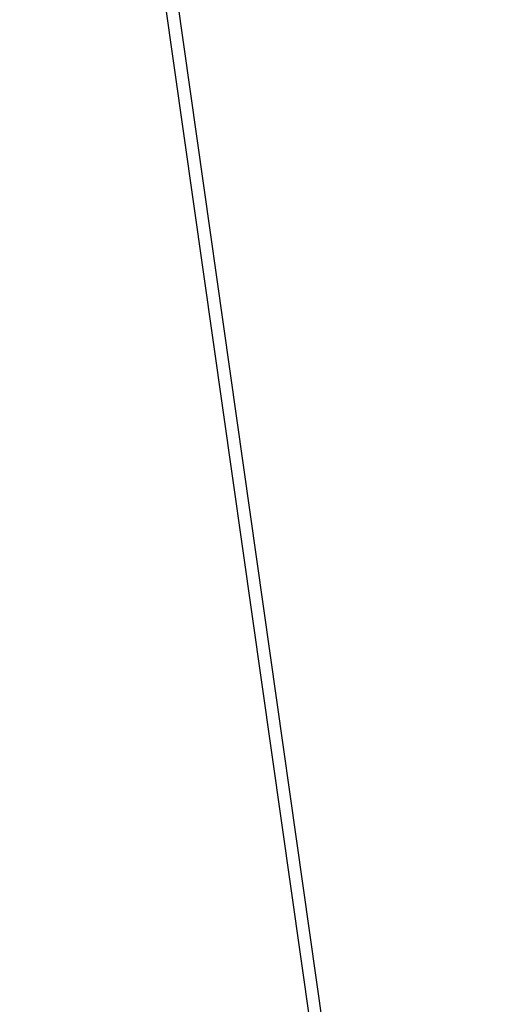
# Model space of a CAD drawing. Extents: x 446457 to 447032, y 444506 to 445688.
# Tile 11 of 43: x 446457 to 446656, y 444802 to 445204. Entities that reach past the tile are written whole.
import ezdxf

# ---------------------------------------------------------------- set-up
doc = ezdxf.new("R2010")
doc.units = 0
doc.header["$LTSCALE"] = 2
doc.header["$MEASUREMENT"] = 0
doc.linetypes.add('AUSGEZOGEN', pattern=[0])
doc.layers.get('0').update_dxf_attribs({"linetype": 'AUSGEZOGEN'})
for name, color, linetype in [('FBR', 8, 'CONTINUOUS'), ('Planeinteilung', 6, 'CONTINUOUS'), ('RAHMEN', 250, 'AUSGEZOGEN')]:
    doc.layers.add(name, color=color, linetype=linetype)

# ---------------------------------------------------------------- blocks, each defined once
blk = doc.blocks.new('1135420')
blk.add_line((0, 0), (1135, 0))
at = {"layer": 'RAHMEN'}
blk.add_line((25, 5), (950, 5), dxfattribs=at)

msp = doc.modelspace()

# ---------------------------------------------------------------- linework, layer by layer
at = {"layer": 'FBR'}
for points in [[(446724.22, 445227.7, 0.000352), (446727.61, 445203.66, 0.000005), (446731.55, 445175.83, 0.000006), (446734.44, 445155.44, 0.000005), (446738.34, 445127.87, 0.000006), (446741.35, 445106.67, 0.000262), (446744.9, 445081.67, -0.000165), (446748.46, 445056.66, -0.000317), (446752.37, 445028.97, 0.000384), (446755.61, 445006.07, 0.000054), (446757.26, 444994.45, -0.000066), (446758.92, 444982.82, -0.00003), (446762.61, 444956.82, -0.000033), (446765.93, 444933.46, -0.000136), (446769.38, 444909.08, 0.000143), (446772.83, 444884.7, 0.000117), (446776.4, 444859.65, -0.00009), (446779.96, 444834.59, -0.000035), (446781.73, 444822.09, -0.000036), (446783.44, 444810.04, -0.000285), (446784.88, 444799.82, 0.000197), (446786.97, 444785, 0.000526)], [(446702.65, 445379.85, -0.000012), (446706.64, 445351.68, -0.000142)], [(446721.37, 445277.64, -0.000013), (446726.04, 445244.73, -0.000025), (446728.41, 445227.99, -0.000188), (446731.78, 445204.22, 0.000116), (446735.14, 445180.44, 0.000098), (446738.6, 445156, -0.000125), (446742.07, 445131.57, -0.00007), (446745.54, 445107, 0.000053), (446749.01, 445082.43, 0.000033), (446753.82, 445048.45, 0.00007), (446756.1, 445032.39, 0.000049), (446757.1, 445025.34, 0.000008), (446763.02, 444983.7, 0.000035), (446769.86, 444935.6, 0.000241), (446770.85, 444928.66, 0.000398), (446771.04, 444927.39, -0.000146), (446771.22, 444926.12, -0.001113), (446773.4, 444910.74, 0.00067), (446776.99, 444885.18), (446784.08, 444835.29, -0.000024), (446786.4, 444818.9, -0.000012), (446791.07, 444785.97)]]:
    msp.add_lwpolyline(points, format="xyb", dxfattribs=at)

# ---------------------------------------------------------------- block references
at = {"layer": 'Planeinteilung', "linetype": 'Continuous', "rotation": 278.0670990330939}
msp.add_blockref('1135420', (446457.28, 445629.54), dxfattribs=at)

doc.saveas('drawing.dxf')
